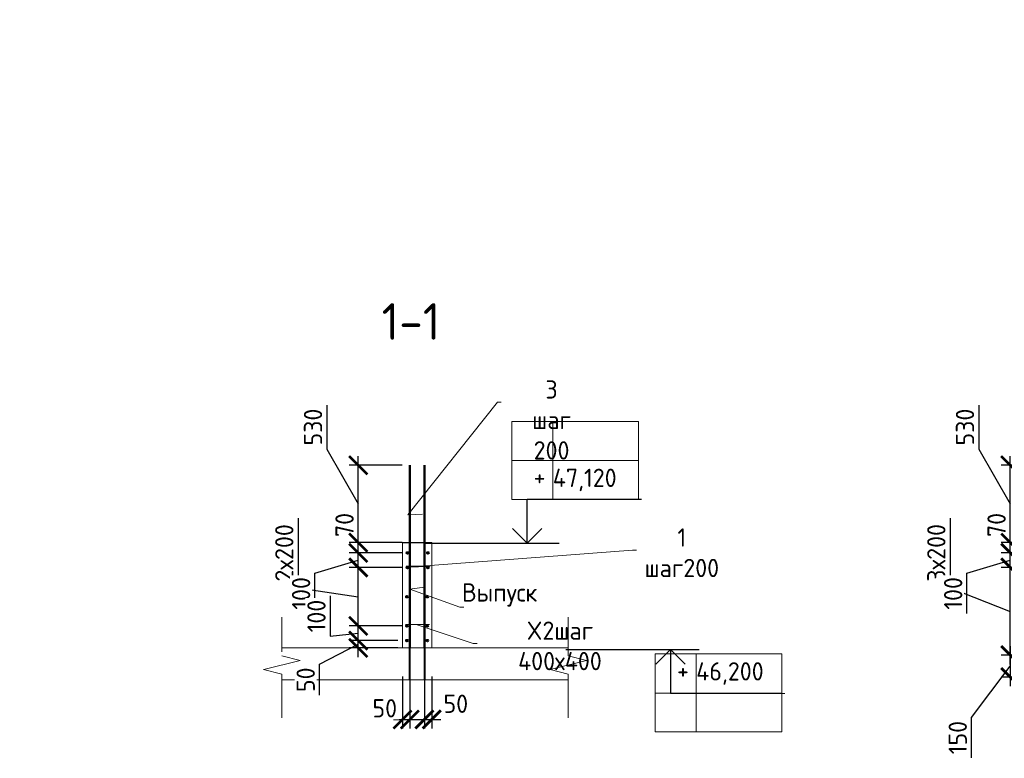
# Model space of a CAD drawing. Header units: millimetres. Extents: x 247266 to 730847, y -636031 to 10052.
# Tile 35 of 196: x 585570 to 599038, y -430707 to -420602. Entities that reach past the tile are written whole.
import ezdxf
from ezdxf import colors
from ezdxf.entities.mleader import LeaderData, LeaderLine
from ezdxf.math import Vec2, Vec3

# ---------------------------------------------------------------- set-up
doc = ezdxf.new("R2010")
doc.units = ezdxf.units.MM
for name, color, linetype, lineweight in [('AF_Stena', 7, 'Continuous', 18), ('KR_Fundament', 7, 'Continuous', 18), ('RAZMER', 7, 'Continuous', 15), ('Арм_шпильки', 7, 'Continuous', 18), ('Армирование', 7, 'Continuous', 40), ('АрмСтер', 7, 'Continuous', 50), ('АС-Таблицы', 7, 'Continuous', 20), ('отметки', 7, 'Continuous', 18), ('подоснова', 7, 'Continuous', 5)]:
    doc.layers.add(name, color=color, linetype=linetype, lineweight=lineweight)
doc.layers.add('РАЗМЕРЫ', color=7, linetype='Continuous')
doc.styles.add('GOST-2.304_Type-B', font='GOST_Common.ttf')
doc.styles.add('ГОСТ', font='GOST_Common.ttf')
doc.dimstyles.new('мой 25', dxfattribs={"dimscale": 100, "dimtxt": 2.5, "dimasz": 2.5, "dimexe": 1.25, "dimexo": 0.625, "dimtad": 1, "dimdec": 0, "dimlfac": 0.5, "dimtxsty": 'GOST-2.304_Type-B', "dimblk": 'ARCHTICK', "dimcen": 2.5, "dimdle": 1.25, "dimaunit": 1, "dimadec": 1, "dimazin": 2, "dimtfac": 1, "dimtdec": 0, "dimtmove": 1, "dimatfit": 3, "dimfxl": 6, "dimfxlon": 1, "dimtfill": 1, "dimlwd": -1, "dimlwe": -1, "dimarcsym": 0})
doc.dimstyles.new('СПДС', dxfattribs={"dimscale": 100, "dimtxt": 2.5, "dimasz": 2.5, "dimexe": 1.25, "dimexo": 0, "dimtad": 1, "dimdec": 0, "dimtxsty": 'GOST-2.304_Type-B', "dimblk": 'ARCHTICK', "dimcen": 2.5, "dimdle": 2, "dimadec": 0, "dimazin": 2, "dimtfac": 0.75, "dimtdec": 0, "dimtmove": 1, "dimatfit": 3, "dimfxl": 1, "dimtolj": 1, "dimarcsym": 1})

# ---------------------------------------------------------------- blocks, each defined once
blk = doc.blocks.new('_None')
blk = doc.blocks.new('_ArchTick')
at = {"color": 0, "linetype": 'ByBlock', "const_width": 0.15}
blk.add_lwpolyline([(-0.5, -0.5), (0.5, 0.5)], dxfattribs=at)
blk = doc.blocks.new('*D1576')
at = {"layer": 'DEFPOINTS', "color": 0, "ltscale": 100}
for p in [(590806, -429526), (590906, -429526), (590906, -430176)]:
    blk.add_point(p, dxfattribs=at)
at = {"layer": 'РАЗМЕРЫ', "color": 0, "linetype": 'Continuous'}
for p, q in [((590806, -429588), (590806, -430301)), ((590906, -429588), (590906, -430301)), ((590681, -430176), (591031, -430176))]:
    blk.add_line(p, q, dxfattribs=at)
at = {"layer": 'РАЗМЕРЫ', "color": 0, "ltscale": 100, "xscale": 250, "yscale": 250, "zscale": 250}
blk.add_blockref('_ArchTick', (590806, -430176), dxfattribs=at)
at = {"layer": 'РАЗМЕРЫ', "color": 0, "ltscale": 100, "xscale": 250, "yscale": 250, "zscale": 250, "rotation": 180}
blk.add_blockref('_ArchTick', (590906, -430176), dxfattribs=at)
at = {"layer": 'РАЗМЕРЫ', "color": 0, "lineweight": 0, "ltscale": 100, "insert": (590563, -430023), "char_height": 250, "attachment_point": 5, "style": 'GOST-2.304_Type-B', "bg_fill": 3, "box_fill_scale": 1.1, "bg_fill_color": 256, "bg_fill_true_color": 13158600, "bg_fill_transparency": 0}
blk.add_mtext('50', dxfattribs=at)
blk = doc.blocks.new('*D1577')
at = {"layer": 'DEFPOINTS', "color": 0, "ltscale": 100}
for p in [(591106, -429526), (591206, -429526), (591206, -430176)]:
    blk.add_point(p, dxfattribs=at)
at = {"layer": 'РАЗМЕРЫ', "color": 0, "linetype": 'Continuous'}
for p, q in [((591106, -429588), (591106, -430301)), ((591206, -429588), (591206, -430301)), ((590981, -430176), (591331, -430176))]:
    blk.add_line(p, q, dxfattribs=at)
at = {"layer": 'РАЗМЕРЫ', "color": 0, "ltscale": 100, "xscale": 250, "yscale": 250, "zscale": 250}
blk.add_blockref('_ArchTick', (591106, -430176), dxfattribs=at)
at = {"layer": 'РАЗМЕРЫ', "color": 0, "ltscale": 100, "xscale": 250, "yscale": 250, "zscale": 250, "rotation": 180}
blk.add_blockref('_ArchTick', (591206, -430176), dxfattribs=at)
at = {"layer": 'РАЗМЕРЫ', "color": 0, "lineweight": 0, "ltscale": 100, "insert": (591535, -429961), "char_height": 250, "attachment_point": 5, "style": 'GOST-2.304_Type-B', "bg_fill": 3, "box_fill_scale": 1.1, "bg_fill_color": 256, "bg_fill_true_color": 13158600, "bg_fill_transparency": 0}
blk.add_mtext('50', dxfattribs=at)
blk = doc.blocks.new('*D1578')
at = {"layer": 'DEFPOINTS', "color": 0, "ltscale": 100}
for p in [(590201, -429097), (590806, -429097), (590806, -429197)]:
    blk.add_point(p, dxfattribs=at)
at = {"layer": 'РАЗМЕРЫ', "color": 0, "linetype": 'Continuous'}
for p, q in [((590743, -429097), (590076, -429097)), ((590201, -429322), (590201, -428972)), ((589670, -429420), (590201, -429147)), ((590743, -429197), (590076, -429197)), ((589670, -429845), (589670, -429420))]:
    blk.add_line(p, q, dxfattribs=at)
at = {"layer": 'РАЗМЕРЫ', "color": 0, "ltscale": 100, "xscale": 250, "yscale": 250, "zscale": 250}
for p, rotation in [((590201, -429097), 270), ((590201, -429197), 90)]:
    blk.add_blockref('_ArchTick', p, dxfattribs=dict(at, rotation=rotation))
at = {"layer": 'РАЗМЕРЫ', "color": 0, "lineweight": 0, "ltscale": 100, "insert": (589482, -429633), "char_height": 250, "attachment_point": 5, "rotation": 90, "style": 'GOST-2.304_Type-B', "bg_fill": 3, "box_fill_scale": 1.1, "bg_fill_color": 256, "bg_fill_true_color": 13158600, "bg_fill_transparency": 0}
blk.add_mtext('50', dxfattribs=at)
blk = doc.blocks.new('*D1592')
at = {"color": 0, "lineweight": -2}
for p, q in [((618318, -420991), (618318, -420866)), ((619418, -420991), (619418, -420866)), ((619618, -420991), (618118, -420991))]:
    blk.add_line(p, q, dxfattribs=at)
at = {"layer": 'DEFPOINTS', "color": 0, "ltscale": 100}
for p in [(618318, -420991), (618318, -420991), (619418, -420991)]:
    blk.add_point(p, dxfattribs=at)
at = {"color": 0, "lineweight": -2, "ltscale": 100, "xscale": 250, "yscale": 250, "zscale": 250, "rotation": 180}
blk.add_blockref('_ArchTick', (618318, -420991), dxfattribs=at)
at = {"color": 0, "lineweight": -2, "ltscale": 100, "xscale": 250, "yscale": 250, "zscale": 250}
blk.add_blockref('_ArchTick', (619418, -420991), dxfattribs=at)
at = {"color": 0, "lineweight": 0, "ltscale": 100, "insert": (618868, -420766), "char_height": 250, "width": 83333.33, "attachment_point": 5, "style": 'GOST-2.304_Type-B'}
blk.add_mtext('\\A1;1100', dxfattribs=at)
blk = doc.blocks.new('*D1593')
at = {"color": 0, "lineweight": -2}
for p, q in [((615318, -420991), (615318, -420866)), ((618318, -420991), (618318, -420866)), ((618518, -420991), (615118, -420991))]:
    blk.add_line(p, q, dxfattribs=at)
at = {"layer": 'DEFPOINTS', "color": 0, "ltscale": 100}
for p in [(615318, -420991), (615318, -420991), (618318, -420991)]:
    blk.add_point(p, dxfattribs=at)
at = {"color": 0, "lineweight": -2, "ltscale": 100, "xscale": 250, "yscale": 250, "zscale": 250, "rotation": 180}
blk.add_blockref('_ArchTick', (615318, -420991), dxfattribs=at)
at = {"color": 0, "lineweight": -2, "ltscale": 100, "xscale": 250, "yscale": 250, "zscale": 250}
blk.add_blockref('_ArchTick', (618318, -420991), dxfattribs=at)
at = {"color": 0, "lineweight": 0, "ltscale": 100, "insert": (616843, -420766), "char_height": 250, "width": 83333.33, "attachment_point": 5, "style": 'GOST-2.304_Type-B'}
blk.add_mtext('\\A1;3000', dxfattribs=at)
blk = doc.blocks.new('*D1594')
at = {"color": 0, "lineweight": -2}
for p, q in [((612218, -421415), (612218, -420866)), ((615318, -420991), (615318, -420866)), ((615518, -420991), (612018, -420991))]:
    blk.add_line(p, q, dxfattribs=at)
at = {"layer": 'DEFPOINTS', "color": 0, "ltscale": 100}
for p in [(612218, -420991), (615318, -420991), (612218, -421415)]:
    blk.add_point(p, dxfattribs=at)
at = {"color": 0, "lineweight": -2, "ltscale": 100, "xscale": 250, "yscale": 250, "zscale": 250, "rotation": 180}
blk.add_blockref('_ArchTick', (612218, -420991), dxfattribs=at)
at = {"color": 0, "lineweight": -2, "ltscale": 100, "xscale": 250, "yscale": 250, "zscale": 250}
blk.add_blockref('_ArchTick', (615318, -420991), dxfattribs=at)
at = {"color": 0, "lineweight": 0, "ltscale": 100, "insert": (613768, -420766), "char_height": 250, "width": 83333.33, "attachment_point": 5, "style": 'GOST-2.304_Type-B'}
blk.add_mtext('\\A1;3100', dxfattribs=at)
blk = doc.blocks.new('*D1636')
at = {"layer": 'DEFPOINTS', "color": 0, "ltscale": 100}
for p in [(590201, -428097), (590874, -428097), (590866, -428897)]:
    blk.add_point(p, dxfattribs=at)
at = {"layer": 'РАЗМЕРЫ', "color": 0, "linetype": 'Continuous'}
for p, q in [((589377, -427422), (589377, -428373)), ((590201, -429022), (590201, -427972)), ((590801, -428097), (590076, -428097)), ((589377, -428373), (590201, -428497)), ((590801, -428897), (590076, -428897))]:
    blk.add_line(p, q, dxfattribs=at)
at = {"layer": 'РАЗМЕРЫ', "color": 0, "ltscale": 100, "xscale": 250, "yscale": 250, "zscale": 250}
for p, rotation in [((590201, -428097), 90), ((590201, -428897), 270)]:
    blk.add_blockref('_ArchTick', p, dxfattribs=dict(at, rotation=rotation))
at = {"layer": 'РАЗМЕРЫ', "color": 0, "lineweight": 0, "ltscale": 100, "insert": (589189, -427897), "char_height": 250, "attachment_point": 5, "rotation": 90, "style": 'GOST-2.304_Type-B', "bg_fill": 3, "box_fill_scale": 1.1, "bg_fill_color": 256, "bg_fill_true_color": 13158600, "bg_fill_transparency": 0}
blk.add_mtext('2х200', dxfattribs=at)
blk = doc.blocks.new('*D1637')
at = {"layer": 'DEFPOINTS', "color": 0, "ltscale": 100}
for p in [(590201, -427897), (590874, -427897), (590874, -428097)]:
    blk.add_point(p, dxfattribs=at)
at = {"layer": 'РАЗМЕРЫ', "color": 0, "linetype": 'Continuous'}
for p, q in [((590201, -428222), (590201, -427772)), ((589607, -428175), (590201, -427997)), ((590801, -427897), (590076, -427897)), ((590801, -428097), (590076, -428097)), ((589607, -428726), (589607, -428175))]:
    blk.add_line(p, q, dxfattribs=at)
at = {"layer": 'РАЗМЕРЫ', "color": 0, "ltscale": 100, "xscale": 250, "yscale": 250, "zscale": 250}
for p, rotation in [((590201, -427897), 90), ((590201, -428097), 270)]:
    blk.add_blockref('_ArchTick', p, dxfattribs=dict(at, rotation=rotation))
at = {"layer": 'РАЗМЕРЫ', "color": 0, "lineweight": 0, "ltscale": 100, "insert": (589419, -428451), "char_height": 250, "attachment_point": 5, "rotation": 90, "style": 'GOST-2.304_Type-B', "bg_fill": 3, "box_fill_scale": 1.1, "bg_fill_color": 256, "bg_fill_true_color": 13158600, "bg_fill_transparency": 0}
blk.add_mtext('100', dxfattribs=at)
blk = doc.blocks.new('*D1638')
at = {"layer": 'DEFPOINTS', "color": 0, "ltscale": 100}
for p in [(590201, -427757), (590867, -427757), (590874, -427897)]:
    blk.add_point(p, dxfattribs=at)
at = {"layer": 'РАЗМЕРЫ', "color": 0, "linetype": 'Continuous'}
for p, q in [((590201, -428022), (590201, -427632)), ((590801, -427757), (590076, -427757)), ((590801, -427897), (590076, -427897))]:
    blk.add_line(p, q, dxfattribs=at)
at = {"layer": 'РАЗМЕРЫ', "color": 0, "ltscale": 100, "xscale": 250, "yscale": 250, "zscale": 250}
for p, rotation in [((590201, -427757), 90), ((590201, -427897), 270)]:
    blk.add_blockref('_ArchTick', p, dxfattribs=dict(at, rotation=rotation))
at = {"layer": 'РАЗМЕРЫ', "color": 0, "lineweight": 0, "ltscale": 100, "insert": (590013, -427515), "char_height": 250, "attachment_point": 5, "rotation": 90, "style": 'GOST-2.304_Type-B', "bg_fill": 3, "box_fill_scale": 1.1, "bg_fill_color": 256, "bg_fill_true_color": 13158600, "bg_fill_transparency": 0}
blk.add_mtext('70', dxfattribs=at)
blk = doc.blocks.new('*D1639')
at = {"layer": 'DEFPOINTS', "color": 0, "ltscale": 100}
for p in [(590201, -428897), (590355, -428897), (590806, -429097)]:
    blk.add_point(p, dxfattribs=at)
at = {"layer": 'РАЗМЕРЫ', "color": 0, "linetype": 'Continuous'}
for p, q in [((589816, -428486), (589816, -429036)), ((590201, -429222), (590201, -428772)), ((590292, -428897), (590076, -428897)), ((589816, -429036), (590201, -428997)), ((590743, -429097), (590076, -429097))]:
    blk.add_line(p, q, dxfattribs=at)
at = {"layer": 'РАЗМЕРЫ', "color": 0, "ltscale": 100, "xscale": 250, "yscale": 250, "zscale": 250}
for p, rotation in [((590201, -428897), 90), ((590201, -429097), 270)]:
    blk.add_blockref('_ArchTick', p, dxfattribs=dict(at, rotation=rotation))
at = {"layer": 'РАЗМЕРЫ', "color": 0, "lineweight": 0, "ltscale": 100, "insert": (589629, -428761), "char_height": 250, "attachment_point": 5, "rotation": 90, "style": 'GOST-2.304_Type-B', "bg_fill": 3, "box_fill_scale": 1.1, "bg_fill_color": 256, "bg_fill_true_color": 13158600, "bg_fill_transparency": 0}
blk.add_mtext('100', dxfattribs=at)
blk = doc.blocks.new('*D1640')
at = {"layer": 'DEFPOINTS', "color": 0, "ltscale": 100}
for p in [(590201, -426698), (590907, -426698), (590806, -427757)]:
    blk.add_point(p, dxfattribs=at)
at = {"layer": 'РАЗМЕРЫ', "color": 0, "linetype": 'Continuous'}
for p, q in [((589769, -425876), (589769, -426476)), ((589769, -426476), (590201, -427227)), ((590201, -427882), (590201, -426573)), ((590801, -426698), (590076, -426698)), ((590743, -427757), (590076, -427757))]:
    blk.add_line(p, q, dxfattribs=at)
at = {"layer": 'РАЗМЕРЫ', "color": 0, "ltscale": 100, "xscale": 250, "yscale": 250, "zscale": 250}
for p, rotation in [((590201, -426698), 90), ((590201, -427757), 270)]:
    blk.add_blockref('_ArchTick', p, dxfattribs=dict(at, rotation=rotation))
at = {"layer": 'РАЗМЕРЫ', "color": 0, "lineweight": 0, "ltscale": 100, "insert": (589582, -426176), "char_height": 250, "attachment_point": 5, "rotation": 90, "style": 'GOST-2.304_Type-B', "bg_fill": 3, "box_fill_scale": 1.1, "bg_fill_color": 256, "bg_fill_true_color": 13158600, "bg_fill_transparency": 0}
blk.add_mtext('530', dxfattribs=at)
blk = doc.blocks.new('*D1655')
at = {"layer": 'DEFPOINTS', "color": 0, "ltscale": 100}
for p in [(599120, -428097), (599792, -428097), (599718, -429297)]:
    blk.add_point(p, dxfattribs=at)
at = {"layer": 'РАЗМЕРЫ', "color": 0, "linetype": 'Continuous'}
for p, q in [((598295, -427422), (598295, -428373)), ((599120, -429422), (599120, -427972)), ((599720, -428097), (598995, -428097)), ((598295, -428373), (599120, -428697)), ((599656, -429297), (598995, -429297))]:
    blk.add_line(p, q, dxfattribs=at)
at = {"layer": 'РАЗМЕРЫ', "color": 0, "ltscale": 100, "xscale": 250, "yscale": 250, "zscale": 250}
for p, rotation in [((599120, -428097), 90), ((599120, -429297), 270)]:
    blk.add_blockref('_ArchTick', p, dxfattribs=dict(at, rotation=rotation))
at = {"layer": 'РАЗМЕРЫ', "color": 0, "lineweight": 0, "ltscale": 100, "insert": (598108, -427897), "char_height": 250, "attachment_point": 5, "rotation": 90, "style": 'GOST-2.304_Type-B', "bg_fill": 3, "box_fill_scale": 1.1, "bg_fill_color": 256, "bg_fill_true_color": 13158600, "bg_fill_transparency": 0}
blk.add_mtext('3х200', dxfattribs=at)
blk = doc.blocks.new('*D1656')
at = {"layer": 'DEFPOINTS', "color": 0, "ltscale": 100}
for p in [(599120, -427897), (599792, -427897), (599792, -428097)]:
    blk.add_point(p, dxfattribs=at)
at = {"layer": 'РАЗМЕРЫ', "color": 0, "linetype": 'Continuous'}
for p, q in [((599120, -428222), (599120, -427772)), ((598526, -428175), (599120, -427997)), ((599720, -427897), (598995, -427897)), ((599720, -428097), (598995, -428097)), ((598526, -428726), (598526, -428175))]:
    blk.add_line(p, q, dxfattribs=at)
at = {"layer": 'РАЗМЕРЫ', "color": 0, "ltscale": 100, "xscale": 250, "yscale": 250, "zscale": 250}
for p, rotation in [((599120, -427897), 90), ((599120, -428097), 270)]:
    blk.add_blockref('_ArchTick', p, dxfattribs=dict(at, rotation=rotation))
at = {"layer": 'РАЗМЕРЫ', "color": 0, "lineweight": 0, "ltscale": 100, "insert": (598338, -428451), "char_height": 250, "attachment_point": 5, "rotation": 90, "style": 'GOST-2.304_Type-B', "bg_fill": 3, "box_fill_scale": 1.1, "bg_fill_color": 256, "bg_fill_true_color": 13158600, "bg_fill_transparency": 0}
blk.add_mtext('100', dxfattribs=at)
blk = doc.blocks.new('*D1657')
at = {"layer": 'DEFPOINTS', "color": 0, "ltscale": 100}
for p in [(599120, -427757), (599785, -427757), (599792, -427897)]:
    blk.add_point(p, dxfattribs=at)
at = {"layer": 'РАЗМЕРЫ', "color": 0, "linetype": 'Continuous'}
for p, q in [((599120, -428022), (599120, -427632)), ((599720, -427757), (598995, -427757)), ((599720, -427897), (598995, -427897))]:
    blk.add_line(p, q, dxfattribs=at)
at = {"layer": 'РАЗМЕРЫ', "color": 0, "ltscale": 100, "xscale": 250, "yscale": 250, "zscale": 250}
for p, rotation in [((599120, -427757), 90), ((599120, -427897), 270)]:
    blk.add_blockref('_ArchTick', p, dxfattribs=dict(at, rotation=rotation))
at = {"layer": 'РАЗМЕРЫ', "color": 0, "lineweight": 0, "ltscale": 100, "insert": (598932, -427515), "char_height": 250, "attachment_point": 5, "rotation": 90, "style": 'GOST-2.304_Type-B', "bg_fill": 3, "box_fill_scale": 1.1, "bg_fill_color": 256, "bg_fill_true_color": 13158600, "bg_fill_transparency": 0}
blk.add_mtext('70', dxfattribs=at)
blk = doc.blocks.new('*D1658')
at = {"layer": 'DEFPOINTS', "color": 0, "ltscale": 100}
for p in [(599120, -426698), (599826, -426698), (599724, -427757)]:
    blk.add_point(p, dxfattribs=at)
at = {"layer": 'РАЗМЕРЫ', "color": 0, "linetype": 'Continuous'}
for p, q in [((598688, -425876), (598688, -426476)), ((598688, -426476), (599120, -427227)), ((599120, -427882), (599120, -426573)), ((599720, -426698), (598995, -426698)), ((599662, -427757), (598995, -427757))]:
    blk.add_line(p, q, dxfattribs=at)
at = {"layer": 'РАЗМЕРЫ', "color": 0, "ltscale": 100, "xscale": 250, "yscale": 250, "zscale": 250}
for p, rotation in [((599120, -426698), 90), ((599120, -427757), 270)]:
    blk.add_blockref('_ArchTick', p, dxfattribs=dict(at, rotation=rotation))
at = {"layer": 'РАЗМЕРЫ', "color": 0, "lineweight": 0, "ltscale": 100, "insert": (598500, -426176), "char_height": 250, "attachment_point": 5, "rotation": 90, "style": 'GOST-2.304_Type-B', "bg_fill": 3, "box_fill_scale": 1.1, "bg_fill_color": 256, "bg_fill_true_color": 13158600, "bg_fill_transparency": 0}
blk.add_mtext('530', dxfattribs=at)
blk = doc.blocks.new('*D1659')
at = {"layer": 'DEFPOINTS', "color": 0, "ltscale": 100}
for p in [(599784, -429297), (599120, -429597), (599724, -429597)]:
    blk.add_point(p, dxfattribs=at)
at = {"layer": 'РАЗМЕРЫ', "color": 0, "linetype": 'Continuous'}
for p, q in [((599120, -429172), (599120, -429722)), ((599720, -429297), (598995, -429297)), ((598588, -430148), (599120, -429447)), ((599662, -429597), (598995, -429597)), ((598588, -430699), (598588, -430148))]:
    blk.add_line(p, q, dxfattribs=at)
at = {"layer": 'РАЗМЕРЫ', "color": 0, "ltscale": 100, "xscale": 250, "yscale": 250, "zscale": 250}
for p, rotation in [((599120, -429297), 90), ((599120, -429597), 270)]:
    blk.add_blockref('_ArchTick', p, dxfattribs=dict(at, rotation=rotation))
at = {"layer": 'РАЗМЕРЫ', "color": 0, "lineweight": 0, "ltscale": 100, "insert": (598401, -430424), "char_height": 250, "attachment_point": 5, "rotation": 90, "style": 'GOST-2.304_Type-B', "bg_fill": 3, "box_fill_scale": 1.1, "bg_fill_color": 256, "bg_fill_true_color": 13158600, "bg_fill_transparency": 0}
blk.add_mtext('150', dxfattribs=at)
blk = doc.blocks.new('*T2976')
at = {"layer": 'DEFPOINTS', "color": 8, "linetype": 'ByBlock', "lineweight": 0}
for p, q in [((0, 1067), (1734, 1067)), ((0, 0), (0, 1067)), ((561, 0), (561, 1067)), ((1734, 0), (1734, 1067)), ((0, 533), (1734, 533)), ((0, 0), (1734, 0))]:
    blk.add_line(p, q, dxfattribs=at)
at = {"layer": 'АС-Таблицы', "color": 0, "char_height": 250, "style": 'ГОСТ'}
for s, insert, width, attachment_point in [('46,200', (561, 800), 1173.09, 4), ('+', (461, 967), 361.22, 3)]:
    blk.add_mtext(s, dxfattribs=dict(at, insert=insert, width=width, attachment_point=attachment_point))
blk = doc.blocks.new('*T2979')
at = {"layer": 'DEFPOINTS', "color": 8, "linetype": 'ByBlock', "lineweight": 0}
for p, q in [((0, 0), (1734, 0)), ((0, 0), (0, -1067)), ((561, 0), (561, -1067)), ((1734, 0), (1734, -1067)), ((0, -533), (1734, -533)), ((0, -1067), (1734, -1067))]:
    blk.add_line(p, q, dxfattribs=at)
at = {"layer": 'АС-Таблицы', "color": 0, "char_height": 250, "style": 'ГОСТ'}
for s, insert, width, attachment_point in [('+', (461, -633), 361.22, 3), ('47,120', (561, -800), 1173.09, 4)]:
    blk.add_mtext(s, dxfattribs=dict(at, insert=insert, width=width, attachment_point=attachment_point))

msp = doc.modelspace()

# ---------------------------------------------------------------- linework, layer by layer
for points in [[(591124.41, -427764.98), (592948.08, -427764.98)], [(593039.5, -429219.66), (594863.17, -429219.66)]]:
    msp.add_lwpolyline(points)
at = {"layer": 'AF_Stena', "lineweight": 20}
for p, q in [((590805.83, -427756.7), (590805.83, -429196.7)), ((591205.83, -429196.7), (591205.83, -427756.7))]:
    msp.add_line(p, q, dxfattribs=at)
for points in [[(589154.8, -429250.03), (589154.8, -428778.17)], [(593073.64, -429250.03), (593073.64, -428778.17)], [(589157.24, -429305.03), (589407.24, -429367.53)], [(593073.64, -429250.03), (593073.64, -429305.03)], [(593073.64, -429305.03), (593323.64, -429367.53)], [(588904.8, -429492.53), (589154.8, -429555.03)], [(589407.24, -429367.53), (588907.24, -429492.53)], [(593323.64, -429367.53), (592823.64, -429492.53)], [(592823.64, -429492.53), (593073.64, -429555.03)], [(589154.8, -429555.03), (589154.8, -429610.03)], [(589154.8, -429610.03), (589154.8, -430154.14)], [(593073.64, -429555.03), (593073.64, -429610.03)], [(593073.64, -429610.03), (593073.64, -430154.14)]]:
    msp.add_lwpolyline(points, dxfattribs=at)
at = {"layer": 'KR_Fundament', "lineweight": 9}
for p, q in [((593067.36, -429196.7), (589150.97, -429196.7)), ((589150.97, -429632.55), (593067.36, -429632.55))]:
    msp.add_line(p, q, dxfattribs=at)
at = {"layer": 'RAZMER', "ltscale": 100}
for p, q in [((592511.88, -427163.21), (594074.38, -427163.21)), ((592511.88, -427165.86), (594074.38, -427165.86)), ((592511.88, -427165.86), (594074.38, -427165.86)), ((594473.19, -429818.78), (596035.69, -429818.78)), ((594473.19, -429818.78), (596035.69, -429818.78)), ((594473.19, -429821.43), (596035.69, -429821.43))]:
    msp.add_line(p, q, dxfattribs=at)
at = {"layer": 'Арм_шпильки'}
msp.add_line((590845.83, -428876.7), (591175.33, -428876.7), dxfattribs=at)
at = {"layer": 'Армирование', "ltscale": 100}
for centre in [(591153.85, -427897.16), (590873.85, -428097.16), (591153.85, -428097.16), (590865.83, -428496.7), (591145.83, -428496.7), (591145.83, -428896.7), (591145.83, -429096.7)]:
    msp.add_circle(centre, 12, dxfattribs=at)
at = {"layer": 'АрмСтер', "ltscale": 15}
for p, q in [((590907.11, -429196.7), (590907.11, -426697.56)), ((591105.52, -429196.7), (591105.52, -426697.56))]:
    msp.add_line(p, q, dxfattribs=at)
at = {"layer": 'отметки', "linetype": 'Continuous', "lineweight": 25, "ltscale": 100}
for p, q in [((592508.83, -427163.21), (592508.83, -427763.21)), ((594471.66, -429219.66), (594471.66, -429819.66))]:
    msp.add_line(p, q, dxfattribs=at)
for points in [[(592310.36, -427564.98), (592510.36, -427764.98), (592710.36, -427564.98)], [(594271.66, -429419.66), (594471.66, -429219.66), (594671.66, -429419.66)]]:
    msp.add_lwpolyline(points, dxfattribs=at)
at = {"layer": 'РАЗМЕРЫ'}
msp.add_line((590805.83, -427756.7), (591205.83, -427756.7), dxfattribs=at)

# ---------------------------------------------------------------- block references
for name, p in [('*T2979', (592300.94, -426099.19)), ('*T2976', (594262.24, -430347.15))]:
    msp.add_blockref(name, p)

# ---------------------------------------------------------------- texts
at = {"layer": 'РАЗМЕРЫ', "insert": (590921.78, -424730.6), "char_height": 500, "attachment_point": 5, "style": 'GOST-2.304_Type-B'}
msp.add_mtext_dynamic_manual_height_columns('1-1', width=3941.2128, gutter_width=625, heights=[0], dxfattribs=at)

# ---------------------------------------------------------------- dimensions: what is measured, and where the dimension line sits
at = {"lineweight": 0}
for base, p1, p2, picture, middle in [((612218.07, -420991.14), (615318.07, -420991.14), (612218.07, -421414.67), '*D1594', (613768.07, -420991.14)), ((615318.07, -420991.14), (618318.07, -420991.14), (615318.07, -420991.14), '*D1593', (616843.22, -420991.14)), ((618318.07, -420991.14), (619418.07, -420991.14), (618318.07, -420991.14), '*D1592', (618868.07, -420991.14))]:
    dim = msp.add_linear_dim(base=base, p1=p1, p2=p2, angle=180, dimstyle='СПДС', override={"dimgap": 1}, dxfattribs=at)
    dim.commit()
    dim.dimension.update_dxf_attribs({"geometry": picture, "text_midpoint": middle, "dimtype": 160})
at = {"layer": 'РАЗМЕРЫ', "lineweight": 0}
dim = msp.add_linear_dim(base=(599119.74, -428097.16), p1=(599718.13, -429296.7), p2=(599792.49, -428097.16), angle=90, text='3х200', dimstyle='мой 25', dxfattribs=at)
dim.commit()
dim.dimension.update_dxf_attribs({"geometry": '*D1655', "text_midpoint": (598295.18, -428310.23), "dimtype": 160})

# ---------------------------------------------------------------- leaders
at = {"layer": 'подоснова'}
ml = msp.add_multileader_mtext('Standard', dxfattribs=at)
ml.set_content('Выпуск', color=256, style='GOST-2.304_Type-B')
ml.set_leader_properties(color=256, linetype='ByLayer', lineweight=15)
ml.set_arrow_properties(name='NONE')
ml.build(insert=Vec2(0, 0))
ml.multileader.update_dxf_attribs({"text_left_attachment_type": 6, "text_right_attachment_type": 6, "dogleg_length": 10, "arrow_head_size": 18})
ctx = ml.context
ctx.base_point, ctx.char_height, ctx.arrow_head_size, ctx.landing_gap_size, ctx.plane_origin = Vec3(591602.11, -428638.43), 250, 18, 20, Vec3(590445.1, -427156.15)
ctx.left_attachment, ctx.right_attachment, ctx.text_align_type = 6, 6, 1
notes = []
notes.append((ctx, [(0, (1, 1, 0), (591591.6, -428638.75), (1, 0), 10, [(1, [(591105.52, -428366.51), (590907.11, -428394.04)], 0, [])])]))
ctx.mtext.insert, ctx.mtext.width, ctx.mtext.alignment, ctx.mtext.flow_direction = Vec3(592134.61, -428313.43), 22.8978, 2, 5
for ctx, leaders in notes:
    for number, flags, end, landing, length, lines in leaders:
        leader = LeaderData()
        leader.index, (leader.has_last_leader_line, leader.has_dogleg_vector, leader.attachment_direction) = number, flags
        leader.last_leader_point, leader.dogleg_vector, leader.dogleg_length = Vec3(end), Vec3(landing), length
        for number, points, colour, breaks in lines:
            line = LeaderLine()
            line.index, line.vertices, line.color, line.breaks = number, Vec3.list(points), colors.encode_raw_color(colour), breaks
            leader.lines.append(line)
        ctx.leaders.append(leader)

# ---------------------------------------------------------------- next in the draw order: dimensions: what is measured, and where the dimension line sits
at = {"layer": 'РАЗМЕРЫ', "lineweight": 0}
dim = msp.add_linear_dim(base=(599119.74, -427897.16), p1=(599792.49, -428097.16), p2=(599792.49, -427897.16), angle=90, dimstyle='мой 25', dxfattribs=at)
dim.commit()
dim.dimension.update_dxf_attribs({"geometry": '*D1656', "text_midpoint": (598337.99, -428237.9)})
dim = msp.add_linear_dim(base=(599119.74, -429596.55), p1=(599784.46, -429296.7), p2=(599724.46, -429596.55), angle=90, dimstyle='мой 25', dxfattribs=at)
dim.commit()
dim.dimension.update_dxf_attribs({"geometry": '*D1659', "text_midpoint": (598588.49, -430210.84), "dimtype": 160})
dim = msp.add_linear_dim(base=(590905.79, -430176.16), p1=(590805.83, -429525.98), p2=(590905.79, -429525.98), dimstyle='мой 25', dxfattribs=at)
dim.commit()
dim.dimension.update_dxf_attribs({"geometry": '*D1576', "text_midpoint": (590563.19, -430210.73), "dimtype": 160})

# ---------------------------------------------------------------- next in the draw order: dimensions: what is measured, and where the dimension line sits
for base, p1, p2, picture, middle in [((599119.74, -427756.7), (599792.49, -427897.16), (599785.22, -427756.7), '*D1657', (599119.74, -427514.82)), ((590201.11, -429096.85), (590805.83, -429196.7), (590805.83, -429096.85), '*D1578', (589669.86, -429482.58))]:
    dim = msp.add_linear_dim(base=base, p1=p1, p2=p2, angle=90, dimstyle='мой 25', dxfattribs=at)
    dim.commit()
    dim.dimension.update_dxf_attribs({"geometry": picture, "text_midpoint": middle, "dimtype": 160})
dim = msp.add_linear_dim(base=(591205.83, -430176.16), p1=(591105.79, -429525.98), p2=(591205.83, -429525.98), dimstyle='мой 25', dxfattribs=at)
dim.commit()
dim.dimension.update_dxf_attribs({"geometry": '*D1577', "text_midpoint": (591535.44, -430148.15), "dimtype": 160})

# ---------------------------------------------------------------- next in the draw order: linework, layer by layer
at = {"layer": 'Армирование', "ltscale": 100}
for p, q in [((590907.11, -429632.55), (590907.11, -429196.7)), ((591105.52, -429196.7), (591105.52, -429631.26))]:
    msp.add_line(p, q, dxfattribs=at)
for centre in [(590865.83, -428896.7), (590865.83, -429096.7)]:
    msp.add_circle(centre, 12, dxfattribs=at)

# ---------------------------------------------------------------- next in the draw order: dimensions: what is measured, and where the dimension line sits
at = {"layer": 'РАЗМЕРЫ', "lineweight": 0}
dim = msp.add_linear_dim(base=(599119.74, -426697.56), p1=(599724.46, -427756.7), p2=(599825.74, -426697.56), angle=90, dimstyle='мой 25', dxfattribs=at)
dim.commit()
dim.dimension.update_dxf_attribs({"geometry": '*D1658', "text_midpoint": (598688.08, -426413.55), "dimtype": 160})

# ---------------------------------------------------------------- next in the draw order: leaders
at = {"layer": 'подоснова'}
ml = msp.add_multileader_mtext('Standard', dxfattribs=at)
ml.set_content('X2шаг 400х400', color=256, style='GOST-2.304_Type-B')
ml.set_leader_properties(color=256, linetype='ByLayer', lineweight=15)
ml.set_arrow_properties(name='NONE')
ml.build(insert=Vec2(0, 0))
ml.multileader.update_dxf_attribs({"text_left_attachment_type": 6, "text_right_attachment_type": 6, "dogleg_length": 10, "arrow_head_size": 18})
ctx = ml.context
ctx.base_point, ctx.char_height, ctx.arrow_head_size, ctx.landing_gap_size, ctx.plane_origin = Vec3(591784.08, -429135.52), 250, 18, 20, Vec3(590576.73, -428186.66)
ctx.left_attachment, ctx.right_attachment, ctx.text_align_type = 6, 6, 1
notes = []
notes.append((ctx, [(0, (1, 1, 0), (591772.98, -429135.77), (1, 0), 10, [(0, [(590992.95, -428876.7)], 0, [])])]))
ctx.mtext.insert, ctx.mtext.width, ctx.mtext.alignment, ctx.mtext.flow_direction = Vec3(592959.38, -428835.52), 22.8978, 2, 5
for ctx, leaders in notes:
    for number, flags, end, landing, length, lines in leaders:
        leader = LeaderData()
        leader.index, (leader.has_last_leader_line, leader.has_dogleg_vector, leader.attachment_direction) = number, flags
        leader.last_leader_point, leader.dogleg_vector, leader.dogleg_length = Vec3(end), Vec3(landing), length
        for number, points, colour, breaks in lines:
            line = LeaderLine()
            line.index, line.vertices, line.color, line.breaks = number, Vec3.list(points), colors.encode_raw_color(colour), breaks
            leader.lines.append(line)
        ctx.leaders.append(leader)

# ---------------------------------------------------------------- next in the draw order: dimensions: what is measured, and where the dimension line sits
at = {"layer": 'РАЗМЕРЫ', "lineweight": 0}
dim = msp.add_linear_dim(base=(590201.11, -428097.16), p1=(590865.83, -428896.7), p2=(590873.85, -428097.16), angle=90, text='2х200', dimstyle='мой 25', dxfattribs=at)
dim.commit()
dim.dimension.update_dxf_attribs({"geometry": '*D1636', "text_midpoint": (589376.54, -428310.23), "dimtype": 160})

# ---------------------------------------------------------------- next in the draw order: linework, layer by layer
at = {"layer": 'Армирование', "ltscale": 100}
msp.add_circle((590873.85, -427897.16), 12, dxfattribs=at)

# ---------------------------------------------------------------- next in the draw order: dimensions: what is measured, and where the dimension line sits
at = {"layer": 'РАЗМЕРЫ', "lineweight": 0}
dim = msp.add_linear_dim(base=(590201.11, -427897.16), p1=(590873.85, -428097.16), p2=(590873.85, -427897.16), angle=90, dimstyle='мой 25', dxfattribs=at)
dim.commit()
dim.dimension.update_dxf_attribs({"geometry": '*D1637', "text_midpoint": (589419.36, -428237.9)})

# ---------------------------------------------------------------- next in the draw order: dimensions: what is measured, and where the dimension line sits
for base, p1, p2, picture, middle in [((590201.11, -427756.7), (590873.85, -427897.16), (590866.58, -427756.7), '*D1638', (590201.11, -427514.82)), ((590201.11, -428896.7), (590805.83, -429096.85), (590354.81, -428896.7), '*D1639', (589816.2, -428973.73))]:
    dim = msp.add_linear_dim(base=base, p1=p1, p2=p2, angle=90, dimstyle='мой 25', dxfattribs=at)
    dim.commit()
    dim.dimension.update_dxf_attribs({"geometry": picture, "text_midpoint": middle, "dimtype": 160})

# ---------------------------------------------------------------- next in the draw order: linework, layer by layer
at = {"layer": 'Арм_шпильки'}
msp.add_line((590853.85, -428077.16), (591183.35, -428077.16), dxfattribs=at)

# ---------------------------------------------------------------- next in the draw order: dimensions: what is measured, and where the dimension line sits
at = {"layer": 'РАЗМЕРЫ', "lineweight": 0}
dim = msp.add_linear_dim(base=(590201.11, -426697.56), p1=(590805.83, -427756.7), p2=(590907.11, -426697.56), angle=90, dimstyle='мой 25', dxfattribs=at)
dim.commit()
dim.dimension.update_dxf_attribs({"geometry": '*D1640', "text_midpoint": (589769.44, -426413.55), "dimtype": 160})

# ---------------------------------------------------------------- next in the draw order: leaders
at = {"layer": 'подоснова'}
ml = msp.add_multileader_mtext('Standard', dxfattribs=at)
ml.set_content('3 шаг 200 ', color=256, style='GOST-2.304_Type-B')
ml.set_leader_properties(color=256, linetype='ByLayer', lineweight=15)
ml.set_arrow_properties(name='NONE')
ml.build(insert=Vec2(0, 0))
ml.multileader.update_dxf_attribs({"text_left_attachment_type": 6, "text_right_attachment_type": 6, "dogleg_length": 10, "arrow_head_size": 18})
ctx = ml.context
ctx.base_point, ctx.char_height, ctx.arrow_head_size, ctx.landing_gap_size, ctx.plane_origin = Vec3(592114.19, -425836.01), 250, 18, 20, Vec3(590531.21, -426513.53)
ctx.left_attachment, ctx.right_attachment, ctx.text_align_type = 6, 6, 1
notes = []
notes.append((ctx, [(0, (1, 1, 0), (592103.58, -425836.26), (1, 0), 10, [(1, [(591080.89, -427366.41), (590878.08, -427375.79)], 0, [])])]))
ctx.mtext.insert, ctx.mtext.width, ctx.mtext.alignment, ctx.mtext.flow_direction = Vec3(592844.8, -425536.01), 22.8978, 2, 5
ml = msp.add_multileader_mtext('Standard', dxfattribs=at)
ml.set_content('1 шаг200 ', color=256, style='GOST-2.304_Type-B')
ml.set_leader_properties(color=256, linetype='ByLayer', lineweight=15)
ml.set_arrow_properties(name='NONE')
ml.build(insert=Vec2(0, 0))
ml.multileader.update_dxf_attribs({"text_left_attachment_type": 6, "text_right_attachment_type": 6, "dogleg_length": 10, "arrow_head_size": 18})
ctx = ml.context
ctx.base_point, ctx.char_height, ctx.arrow_head_size, ctx.landing_gap_size, ctx.plane_origin = Vec3(593963.72, -427861.72), 250, 18, 20, Vec3(590559.39, -427232.28)
ctx.left_attachment, ctx.right_attachment, ctx.text_align_type = 6, 6, 1
notes.append((ctx, [(0, (1, 1, 0), (593953.13, -427861.97), (1, 0), 10, [(1, [(591165.85, -428085.16), (590882, -428094.54)], 0, [])])]))
ctx.mtext.insert, ctx.mtext.width, ctx.mtext.alignment, ctx.mtext.flow_direction = Vec3(594626.52, -427561.72), 22.8978, 2, 5
for ctx, leaders in notes:
    for number, flags, end, landing, length, lines in leaders:
        leader = LeaderData()
        leader.index, (leader.has_last_leader_line, leader.has_dogleg_vector, leader.attachment_direction) = number, flags
        leader.last_leader_point, leader.dogleg_vector, leader.dogleg_length = Vec3(end), Vec3(landing), length
        for number, points, colour, breaks in lines:
            line = LeaderLine()
            line.index, line.vertices, line.color, line.breaks = number, Vec3.list(points), colors.encode_raw_color(colour), breaks
            leader.lines.append(line)
        ctx.leaders.append(leader)

doc.saveas('drawing.dxf')
